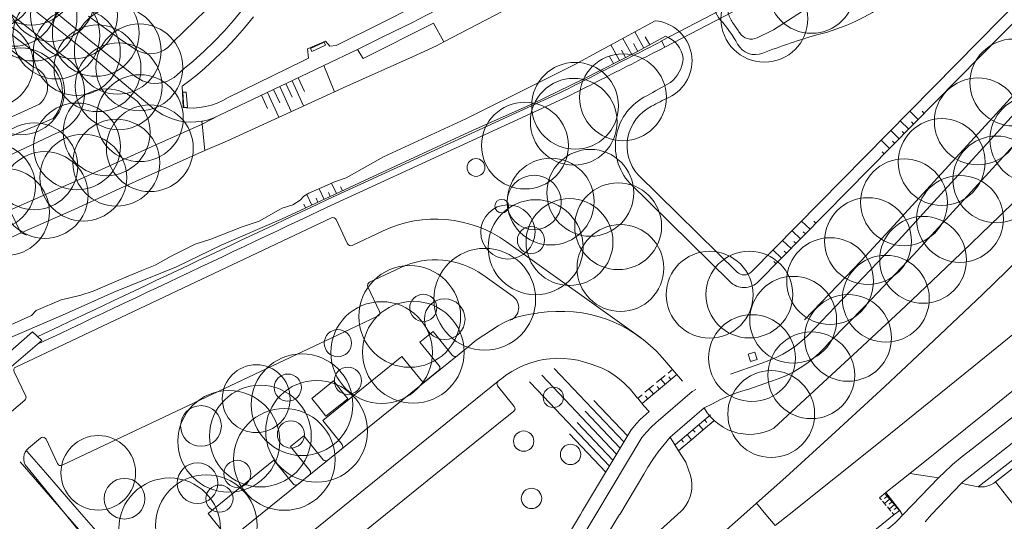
# Model space of a CAD drawing. Header units: metres. Extents: x 134994 to 136506, y 457393 to 459006.
# Tile 96 of 171: x 135424 to 135569, y 458199 to 458273. Entities that reach past the tile are written whole.
import ezdxf

# ---------------------------------------------------------------- set-up
doc = ezdxf.new("R2010")
doc.units = ezdxf.units.M
for name, color, linetype, lineweight in [('B-PV-GR-BOOM-G', 250, 'Continuous', 13), ('B-WE-GR-BOOM-S', 250, 'Continuous', 13), ('B-WE-GW_TALUDLIJNEN', 251, 'Continuous', 5), ('B-WE-KG_BEBOUWING', 251, 'Continuous', 20), ('B-WE-KG_ONDERGROND_REST', 251, 'Continuous', 5)]:
    doc.layers.add(name, color=color, linetype=linetype, lineweight=lineweight)

# ---------------------------------------------------------------- blocks, each defined once
blk = doc.blocks.new('SGR-BOOM_02')
blk.add_circle((0, 0), 6.4)

msp = doc.modelspace()

# ---------------------------------------------------------------- linework, layer by layer
at = {"layer": 'B-PV-GR-BOOM-G'}
for centre, radius in [((135490.94, 458251.18), 1.31), ((135499.51, 458246.02), 4), ((135499.73, 458239.42), 7), ((135494.74, 458245.48), 1), ((135495.64, 458241.67), 4), ((135499.04, 458240.46), 2), ((135492.23, 458231.75), 7.5), ((135481.17, 458229.21), 7.5), ((135483.17, 458230.48), 2), ((135486.33, 458228.81), 3), ((135477.03, 458223.89), 7.5), ((135481.7, 458223.94), 7.5), ((135470.58, 458225.27), 2), ((135465.3, 458216.19), 7.5), ((135458.55, 458217.08), 5), ((135472.06, 458219.72), 2), ((135463.2, 458218.72), 2), ((135459.16, 458211.57), 7.5), ((135467.44, 458212.27), 7.5), ((135502.34, 458217.28), 1.5), ((135454.51, 458210.8), 7.5), ((135450.41, 458213.06), 3), ((135462.69, 458208.12), 7.5), ((135463.66, 458211.81), 2), ((135435.27, 458206.15), 5.5), ((135497.97, 458210.82), 1.5), ((135504.88, 458208.87), 1.5), ((135449.9, 458204.63), 3), ((135455.76, 458206), 2), ((135451.19, 458198.36), 7.5), ((135439.13, 458202.33), 3), ((135445.79, 458197.89), 7.5), ((135453.13, 458202.35), 2), ((135499.12, 458202.38), 1.5)]:
    msp.add_circle(centre, radius, dxfattribs=at)
at = {"layer": 'B-WE-GW_TALUDLIJNEN'}
for p, q in [((135463.82, 458263.97), (135465.52, 458260.25)), ((135464.73, 458264.41), (135465.66, 458262.36)), ((135460.21, 458262.25), (135461.87, 458258.6)), ((135461.11, 458262.68), (135462.01, 458260.71)), ((135462.02, 458263.11), (135463.69, 458259.43)), ((135462.92, 458263.54), (135463.83, 458261.53)), ((135459.31, 458261.82), (135460.19, 458259.88)), ((135450.57, 458257.56), (135453.06, 458258.84)), ((135511.66, 458208.91), (135500.64, 458220.55)), ((135512.73, 458210.7), (135502.47, 458221.52)), ((135498.81, 458219.58), (135500, 458218.32)), ((135510.6, 458207.13), (135500, 458218.32)), ((135513.26, 458211.59), (135508.33, 458216.8)), ((135512.2, 458209.8), (135507.03, 458215.26)), ((135511.13, 458208.02), (135505.87, 458213.57)), ((135510.06, 458206.24), (135504.72, 458211.88))]:
    msp.add_line(p, q, dxfattribs=at)
at = {"layer": 'B-WE-GW_TALUDLIJNEN', "flags": 128}
for points in [[(135410.19, 458277.8), (135425.66, 458266.03), (135425.89, 458265.94), (135426.33, 458265.7), (135426.73, 458265.4), (135427.08, 458265.03), (135427.37, 458264.62), (135427.59, 458264.16), (135427.73, 458263.68), (135427.79, 458263.18), (135427.78, 458262.68), (135427.68, 458262.18), (135427.51, 458261.71), (135427.26, 458261.27), (135426.95, 458260.88), (135426.58, 458260.53), (135403.71, 458250.07)], [(135450.57, 458257.56), (135443.74, 458254.5), (135432.61, 458249.45), (135422.25, 458244.87)]]:
    msp.add_lwpolyline(points, dxfattribs=at)
at = {"layer": 'B-WE-KG_BEBOUWING', "flags": 128}
msp.add_lwpolyline([(135581.4, 458208.13), (135584.91, 458210.91), (135586.81, 458212.41), (135587.04, 458212.12), (135593.37, 458217.04), (135598.9, 458209.95), (135592.62, 458205.06), (135592.83, 458204.79), (135590.81, 458203.18), (135587.3, 458200.4), (135587.61, 458200), (135593.63, 458192.26), (135583.51, 458184.39), (135571.28, 458200), (135567.51, 458204.81), (135577.73, 458212.79)], close=True, dxfattribs=at)
at = {"layer": 'B-WE-KG_ONDERGROND_REST'}
for p, q in [((135486.19, 458269.69), (135500, 458276.91)), ((135515.66, 458268.77), (135514.33, 458271.17)), ((135513.89, 458267.84), (135512.57, 458270.21)), ((135514.78, 458268.3), (135514.13, 458269.46)), ((135518.87, 458270.52), (135514.73, 458268.27)), ((135516.54, 458269.25), (135515.88, 458270.43)), ((135473.48, 458268.58), (135468.5, 458266.21)), ((135514.73, 458268.27), (135506.83, 458264.26)), ((135512.1, 458266.94), (135510.81, 458269.26)), ((135512.99, 458267.39), (135512.38, 458268.49)), ((135511.21, 458266.49), (135510.63, 458267.52)), ((135468.5, 458266.21), (135466.15, 458265.09)), ((135470.09, 458262.34), (135468.5, 458266.21)), ((135466.15, 458265.09), (135453.06, 458258.84)), ((135506.83, 458264.26), (135499.29, 458260.55)), ((135499.29, 458260.55), (135490.51, 458256.67)), ((135450.51, 458258), (135450.57, 458257.56)), ((135450.57, 458257.56), (135450.99, 458253.66)), ((135490.51, 458256.67), (135474.51, 458249.28)), ((135624.13, 458253.2), (135562.65, 458204.79)), ((135474.51, 458249.28), (135462.25, 458243.54)), ((135468.54, 458246.48), (135467.81, 458248.05)), ((135470.36, 458247.33), (135469.64, 458248.85)), ((135471.26, 458247.76), (135470.99, 458248.33)), ((135466.73, 458245.64), (135465.99, 458247.21)), ((135467.64, 458246.06), (135467.37, 458246.64)), ((135469.45, 458246.91), (135469.18, 458247.48)), ((135465.83, 458245.21), (135465.56, 458245.79)), ((135462.25, 458243.54), (135453.38, 458239.74)), ((135424.69, 458241.21), (135423.89, 458241.52)), ((135453.38, 458239.74), (135446.79, 458236.54)), ((135446.79, 458236.54), (135437.55, 458232.77)), ((135437.55, 458232.77), (135430.44, 458229.61)), ((135430.44, 458229.61), (135414.97, 458222.97)), ((135490.97, 458225.69), (135494.2, 458227.81)), ((135564.97, 458204.1), (135590.26, 458223.89)), ((135515.41, 458216.37), (135520.53, 458220.64)), ((135517.54, 458219.45), (135518.82, 458220.52)), ((135519.25, 458220.87), (135519.89, 458221.41)), ((135519.67, 458219.93), (135519.35, 458220.31)), ((135519.89, 458221.41), (135521.37, 458219.65)), ((135515.84, 458218.03), (135517.12, 458219.09)), ((135517.97, 458218.5), (135517.65, 458218.89)), ((135518.82, 458219.22), (135518.18, 458219.98)), ((135514.77, 458217.14), (135515.41, 458217.67)), ((135516.26, 458217.08), (135515.94, 458217.46)), ((135517.12, 458217.79), (135516.48, 458218.56)), ((135517.44, 458213.52), (135522.8, 458218.15)), ((135522.8, 458218.15), (135523.32, 458218.46)), ((135515.69, 458216.03), (135516.46, 458215.17)), ((135525.78, 458216.34), (135524.57, 458215.72)), ((135515.13, 458214.01), (135516.46, 458215.17)), ((135524.57, 458215.72), (135519.55, 458211.39)), ((135525.51, 458214.69), (135520.34, 458210.33)), ((135517.44, 458213.52), (135516.76, 458212.87)), ((135520.81, 458209.41), (135526.06, 458213.85)), ((135523.78, 458213.24), (135524.43, 458212.47)), ((135525.08, 458213.02), (135523.78, 458211.93)), ((135524.64, 458213.97), (135524.97, 458213.58)), ((135526.06, 458213.85), (135525.51, 458213.38)), ((135522.06, 458211.78), (135522.71, 458211.02)), ((135523.35, 458211.57), (135522.06, 458210.47)), ((135522.92, 458212.51), (135523.24, 458212.13)), ((135519.55, 458211.39), (135518.67, 458210.32)), ((135521.63, 458210.11), (135520.81, 458209.41)), ((135521.2, 458211.05), (135521.52, 458210.67)), ((135551.36, 458203.26), (135554.87, 458206.07)), ((135554.87, 458206.07), (135559.11, 458205.39)), ((135559.11, 458205.39), (135559.36, 458205.64)), ((135559.11, 458205.39), (135553.88, 458200)), ((135562.51, 458204.65), (135558.1, 458200)), ((135562.65, 458204.79), (135562.51, 458204.65)), ((135562.51, 458204.65), (135563.23, 458204.42)), ((135563.23, 458204.42), (135564.97, 458204.1)), ((135550.43, 458202.46), (135551.36, 458203.26)), ((135553.3, 458200.63), (135551.19, 458203.11)), ((135551.36, 458203.26), (135553.41, 458200.61)), ((135532.29, 458201.66), (135530.41, 458200)), ((135532.29, 458201.66), (135533.67, 458200)), ((135550.69, 458202.15), (135550.43, 458202.46)), ((135551.4, 458201.33), (135550.87, 458201.95)), ((135551.89, 458202.28), (135551.13, 458201.64)), ((135551.54, 458202.7), (135551.16, 458202.37)), ((135552.6, 458201.46), (135551.84, 458200.81)), ((135552.24, 458201.87), (135551.86, 458201.55)), ((135533.67, 458200), (135535.04, 458198.36)), ((135537.1, 458200), (135535.04, 458198.36)), ((135552.56, 458200), (135544.63, 458193.57)), ((135552.1, 458200.5), (135551.57, 458201.12)), ((135552.54, 458199.98), (135552.28, 458200.29)), ((135552.95, 458201.05), (135552.57, 458200.72)), ((135553.41, 458200.61), (135552.57, 458200)), ((135553.74, 458200), (135553.41, 458200.61)), ((135553.79, 458199.9), (135553.74, 458200)), ((135553.88, 458200), (135553.79, 458199.9)), ((135558.1, 458200), (135557.12, 458198.9))]:
    msp.add_line(p, q, dxfattribs=at)
at = {"layer": 'B-WE-KG_ONDERGROND_REST', "flags": 128}
for points in [[(135680.17, 458379.4), (135675.58, 458374.34), (135647.14, 458343.21), (135616.04, 458309.12), (135584.91, 458275.1), (135553.21, 458240.41), (135539.78, 458226.37), (135538.95, 458225.59), (135538.07, 458224.88), (135537.15, 458224.23), (135536.17, 458223.65), (135535.16, 458223.14), (135534.12, 458222.7), (135533.05, 458222.33), (135532.92, 458222.29), (135528.46, 458220.68)], [(135682.46, 458377.37), (135677.89, 458372.36), (135649.34, 458341.15), (135618.26, 458307.17), (135587.16, 458273.02), (135555.44, 458238.31), (135548.32, 458230.79), (135542.98, 458225.37), (135542.39, 458224.7), (135541.55, 458223.83), (135540.65, 458223.03), (135539.7, 458222.29), (135538.71, 458221.61), (135537.67, 458221), (135536.59, 458220.46), (135535.48, 458219.99), (135534.34, 458219.6), (135531.16, 458218.51), (135530.78, 458218.41), (135529.48, 458218), (135528.22, 458217.52), (135526.98, 458216.97), (135525.78, 458216.34)], [(135567.61, 458259.08), (135585.37, 458278.61), (135597.98, 458292.44), (135606.1, 458301.28), (135614.16, 458309.99), (135621.59, 458318.16), (135662.29, 458362.71)], [(135448.71, 458266.41), (135447.95, 458265.79), (135446.89, 458264.86), (135446.43, 458264.47), (135445.92, 458264.14), (135445.36, 458263.88), (135444.78, 458263.7), (135444.18, 458263.59), (135443.58, 458263.57), (135442.97, 458263.62), (135442.38, 458263.76), (135441.8, 458263.97), (135441.27, 458264.25), (135440.82, 458264.56), (135440.17, 458265.03), (135434.24, 458269.74), (135425.04, 458277.35), (135401.02, 458295.92)], [(135615.15, 458292.48), (135608.61, 458285.4), (135602.01, 458278.37), (135595.36, 458271.39), (135588.64, 458264.47), (135581.87, 458257.61), (135575.04, 458250.8), (135568.16, 458244.05), (135561.22, 458237.35), (135554.23, 458230.72), (135547.17, 458224.14), (135542.76, 458220.07)], [(135620.82, 458289.1), (135614.11, 458281.83), (135607.35, 458274.61), (135600.53, 458267.45), (135593.66, 458260.34), (135586.72, 458253.29), (135579.73, 458246.29), (135572.68, 458239.35), (135565.58, 458232.47), (135558.42, 458225.65), (135551.2, 458218.89), (135543.93, 458212.18), (135536.61, 458205.53), (135532.29, 458201.66)], [(135500, 458285.05), (135495.49, 458282.4), (135490.94, 458279.83), (135486.35, 458277.32), (135481.73, 458274.89), (135477.06, 458272.52), (135470.33, 458269.17), (135469.4, 458269.05), (135468.77, 458269.82), (135466.1, 458268.69), (135466.27, 458267.28), (135465.35, 458266.83)], [(135421.84, 458252.79), (135429.11, 458256.25), (135429.26, 458256.31), (135429.91, 458256.6), (135430.52, 458256.97), (135431.08, 458257.4), (135431.59, 458257.89), (135432.04, 458258.44), (135432.43, 458259.03), (135432.75, 458259.67), (135432.99, 458260.33), (135433.16, 458261.02), (135433.25, 458261.73), (135433.26, 458262.43), (135433.19, 458263.14), (135433.04, 458263.84), (135432.82, 458264.51), (135432.52, 458265.15), (135432.15, 458265.76), (135431.71, 458266.32), (135431.21, 458266.82), (135430.66, 458267.27), (135430.07, 458267.65), (135411, 458282.91)], [(135500, 458282.9), (135492.94, 458278.65), (135488.36, 458276.13), (135483.75, 458273.68), (135481.48, 458272.51), (135477.32, 458270.49), (135474.28, 458268.97), (135473.48, 458268.58)], [(135450.51, 458258), (135449.67, 458257.89), (135448.83, 458257.87), (135447.98, 458257.93), (135447.15, 458258.07), (135446.34, 458258.28), (135445.55, 458258.58), (135444.79, 458258.94), (135444.07, 458259.38), (135443.5, 458259.79), (135433.37, 458268.31), (135421.11, 458278.2)], [(135518.75, 458268.91), (135530.03, 458274.79), (135529.54, 458275.72), (135518.27, 458269.83), (135518.75, 458268.91)], [(135451.11, 458274.38), (135446.27, 458269.68), (135445.92, 458269.24), (135445.5, 458268.85), (135445.04, 458268.52), (135444.53, 458268.26), (135443.99, 458268.08), (135443.44, 458267.97), (135442.87, 458267.94), (135442.3, 458267.99), (135441.75, 458268.12), (135441.22, 458268.33), (135440.85, 458268.53), (135438.7, 458269.95), (135433.81, 458273.49)], [(135456.54, 458274.47), (135455.2, 458272.84), (135453.8, 458271.27), (135452.34, 458269.74), (135450.82, 458268.28), (135449.25, 458266.87), (135448.71, 458266.41)], [(135419.81, 458272.77), (135427.82, 458266.69), (135428.12, 458266.43), (135428.6, 458265.94), (135429.01, 458265.4), (135429.36, 458264.81), (135429.63, 458264.19), (135429.83, 458263.54), (135429.96, 458262.87), (135430, 458262.19), (135429.97, 458261.51), (135429.85, 458260.84), (135429.66, 458260.18), (135429.39, 458259.56), (135429.05, 458258.97), (135428.64, 458258.42), (135414.89, 458252.63)], [(135458.15, 458273.39), (135456.83, 458271.77), (135455.45, 458270.2), (135454.01, 458268.69), (135452.51, 458267.23), (135450.96, 458265.83), (135449.88, 458264.91)], [(135486.19, 458269.69), (135484.66, 458272.44), (135474.31, 458267.27), (135473.48, 458268.58)], [(135517.33, 458272.8), (135505.4, 458266.32), (135500, 458263.62)], [(135426.34, 458226.24), (135427.93, 458226.99), (135429.51, 458227.74), (135431.1, 458228.49), (135432.68, 458229.24), (135434.27, 458229.99), (135435.85, 458230.74), (135437.44, 458231.49), (135439.02, 458232.24), (135440.61, 458232.99), (135442.19, 458233.74), (135443.77, 458234.49), (135445.36, 458235.24), (135446.94, 458235.99), (135448.53, 458236.74), (135450.11, 458237.49), (135451.7, 458238.24), (135453.28, 458238.99), (135454.87, 458239.74), (135456.45, 458240.49), (135458.04, 458241.24), (135459.62, 458241.99), (135461.21, 458242.74), (135462.79, 458243.49), (135464.38, 458244.24), (135465.96, 458244.99), (135467.55, 458245.74), (135469.13, 458246.49), (135469.13, 458246.49), (135469.13, 458246.49), (135503.41, 458262.23), (135503.96, 458262.51), (135504.51, 458262.79), (135505.06, 458263.07), (135505.61, 458263.35), (135506.16, 458263.63), (135506.71, 458263.91), (135507.26, 458264.19), (135507.81, 458264.47), (135508.36, 458264.75), (135508.91, 458265.03), (135509.46, 458265.31), (135510.01, 458265.59), (135510.56, 458265.87), (135511.11, 458266.14), (135511.66, 458266.42), (135512.21, 458266.7), (135512.76, 458266.98), (135513.31, 458267.26), (135513.87, 458267.54), (135514.42, 458267.82), (135514.97, 458268.1), (135515.52, 458268.38), (135516.07, 458268.66), (135516.62, 458268.94), (135517.17, 458269.22), (135517.72, 458269.5), (135518.27, 458269.78), (135518.27, 458269.78), (135518.27, 458269.78)], [(135468.78, 458269.23), (135466.74, 458268.28), (135466.53, 458268.73), (135468.57, 458269.68), (135468.78, 458269.23)], [(135486.19, 458269.69), (135485.13, 458269.14), (135481.6, 458267.49), (135471.92, 458263.17), (135470.09, 458262.34)], [(135426.4, 458225.16), (135428, 458225.92), (135429.6, 458226.67), (135431.2, 458227.43), (135432.8, 458228.19), (135434.39, 458228.94), (135435.99, 458229.7), (135437.59, 458230.46), (135439.19, 458231.21), (135440.79, 458231.97), (135442.39, 458232.72), (135443.99, 458233.48), (135445.58, 458234.24), (135447.18, 458234.99), (135448.78, 458235.75), (135450.38, 458236.51), (135451.98, 458237.26), (135453.58, 458238.02), (135455.17, 458238.78), (135456.77, 458239.53), (135458.37, 458240.29), (135459.97, 458241.05), (135461.57, 458241.8), (135463.17, 458242.56), (135464.76, 458243.32), (135466.36, 458244.07), (135467.96, 458244.83), (135469.56, 458245.59), (135469.56, 458245.59), (135469.56, 458245.59), (135503.84, 458261.33), (135504.4, 458261.61), (135504.95, 458261.89), (135505.5, 458262.17), (135506.05, 458262.45), (135506.61, 458262.73), (135507.16, 458263.01), (135507.71, 458263.29), (135508.26, 458263.57), (135508.82, 458263.86), (135509.37, 458264.14), (135509.92, 458264.42), (135510.47, 458264.7), (135511.03, 458264.98), (135511.58, 458265.26), (135512.13, 458265.54), (135512.68, 458265.82), (135513.24, 458266.1), (135513.79, 458266.38), (135514.34, 458266.66), (135514.89, 458266.95), (135515.45, 458267.23), (135516, 458267.51), (135516.55, 458267.79), (135517.1, 458268.07), (135517.66, 458268.35), (135518.21, 458268.63), (135518.76, 458268.91), (135518.76, 458268.91), (135518.76, 458268.91)], [(135465.35, 458266.83), (135454.41, 458261.48), (135453.63, 458261.04), (135452.81, 458260.67), (135451.96, 458260.37), (135451.08, 458260.15), (135450.19, 458260), (135449.29, 458259.94), (135448.39, 458259.95), (135448.29, 458259.96), (135447.8, 458260), (135447.62, 458263.15), (135448.76, 458264.02), (135449.88, 458264.91)], [(135426.1, 458230.07), (135429.82, 458231.67), (135430.88, 458231.9), (135432.69, 458232.36), (135434.5, 458232.94), (135439.69, 458235.15), (135441.67, 458236), (135443.67, 458236.77), (135446.02, 458238.11), (135449.56, 458239.88), (135451.88, 458240.59), (135456.46, 458242.43), (135458.98, 458243.28), (135461.83, 458244.88), (135462.37, 458245.18), (135463.95, 458245.66), (135465.03, 458246.34), (135465.54, 458246.97), (135466.31, 458247.39), (135469.01, 458248.59), (135470.1, 458249.05), (135471.8, 458249.67), (135477.32, 458252.74), (135489.43, 458258.33), (135500, 458263.62)], [(135447.9, 458260.03), (135447.74, 458262.27), (135448.24, 458262.3), (135448.4, 458260.06), (135447.9, 458260.03)], [(135470.09, 458262.34), (135454.29, 458255.13), (135450.99, 458253.66)], [(135554.87, 458206.07), (135567.06, 458215.83), (135579.2, 458225.66), (135591.29, 458235.54), (135603.33, 458245.49), (135615.32, 458255.5), (135624.11, 458262.91)], [(135453.06, 458258.84), (135452.3, 458258.49), (135451.5, 458258.22), (135450.68, 458258.03), (135450.51, 458258)], [(135539.35, 458228.69), (135544.24, 458233.79), (135547.7, 458237.43), (135552.53, 458242.61), (135567.61, 458259.08)], [(135537.1, 458200), (135550.74, 458210.9), (135564.33, 458221.87), (135577.87, 458232.9), (135591.36, 458243.99), (135604.79, 458255.14), (135605.1, 458255.4)], [(135423.89, 458241.52), (135431.69, 458244.97), (135438.46, 458248.07), (135450.99, 458253.66)], [(135422.25, 458244.87), (135423.83, 458241.54), (135423.89, 458241.52)], [(135423.89, 458241.52), (135419.09, 458239.37), (135408.36, 458234.33), (135409.58, 458231.93)], [(135597.1, 458235.52), (135564.05, 458209.68)], [(135426.1, 458230.07), (135425.44, 458229.37), (135421.39, 458227.53), (135413.18, 458223.9), (135412.14, 458226.45)], [(135494.2, 458227.81), (135495.09, 458228.31), (135496.01, 458228.74), (135496.97, 458229.09), (135497.95, 458229.37), (135498.95, 458229.57), (135499.96, 458229.7), (135500, 458229.7)], [(135519.89, 458221.41), (135518.41, 458223.13), (135517.54, 458224.07), (135516.62, 458224.95), (135515.64, 458225.77), (135514.62, 458226.52), (135513.55, 458227.21), (135512.44, 458227.84), (135511.5, 458228.29), (135510.3, 458228.76), (135509.08, 458229.16), (135507.84, 458229.48), (135506.57, 458229.72), (135505.3, 458229.88), (135504.02, 458229.96), (135502.73, 458229.96), (135501.45, 458229.89), (135500.17, 458229.73), (135500, 458229.7)], [(135412.11, 458221.37), (135416.58, 458221.23), (135419.81, 458221.91), (135425.59, 458226.96), (135426.96, 458225.66), (135421.8, 458221.22), (135418.62, 458218.47), (135417.92, 458214.49)], [(135444.15, 458187.84), (135489.72, 458224.68)], [(135489.72, 458224.68), (135490.97, 458225.69)], [(135532.04, 458223.95), (135531.06, 458223.65), (135531.42, 458222.56), (135532.39, 458222.86), (135532.04, 458223.95)], [(135472.03, 458217.08), (135469.92, 458219.72), (135466.73, 458217.1), (135467.76, 458215.85)], [(135513.5, 458218.68), (135513.49, 458218.69)], [(135514.77, 458217.14), (135514.76, 458217.16), (135513.5, 458218.68)], [(135542.76, 458220.07), (135534.85, 458212.72)], [(135467.76, 458215.85), (135468.83, 458214.49)], [(135472.03, 458217.07), (135468.82, 458214.49)], [(135515.69, 458216.03), (135514.77, 458217.14)], [(135526.06, 458213.85), (135525.51, 458214.41), (135525.02, 458215.02), (135524.57, 458215.72)], [(135500.45, 458191.35), (135501.18, 458192.03), (135501.86, 458192.76), (135502.41, 458193.47), (135506.32, 458200), (135506.66, 458200.57), (135513.8, 458212.48), (135514.6, 458213.44), (135515.13, 458214.01)], [(135508.6, 458200), (135515.39, 458211.34), (135516.05, 458212.13), (135516.76, 458212.87)], [(135534.85, 458212.72), (135534.14, 458212.39), (135533.41, 458212.13), (135532.64, 458211.95), (135531.87, 458211.84), (135531.09, 458211.82), (135530.31, 458211.88), (135529.54, 458212.01), (135528.79, 458212.22), (135528.06, 458212.51), (135527.37, 458212.88), (135526.71, 458213.31), (135526.11, 458213.8), (135526.06, 458213.85)], [(135577.73, 458212.79), (135567.28, 458204.65), (135566.84, 458204.39), (135566.37, 458204.21), (135565.87, 458204.1), (135565.37, 458204.07), (135564.97, 458204.1)], [(135512.14, 458200), (135515.69, 458205.96), (135516.27, 458206.99), (135517, 458208.14), (135517.8, 458209.25), (135518.67, 458210.32)], [(135519.55, 458211.39), (135520.81, 458209.41)], [(135424.76, 458209.34), (135427.48, 458206.18), (135431.83, 458201.18), (135436.29, 458196.05), (135437.84, 458194.18), (135439.56, 458192.03)], [(135520.81, 458209.41), (135521.89, 458207.71), (135522.55, 458205.78)], [(135564.05, 458209.68), (135562.6, 458208.56), (135561.19, 458207.37), (135559.84, 458206.11), (135559.36, 458205.64)], [(135423.73, 458207.75), (135434.92, 458194.88), (135436.45, 458193.04), (135437.94, 458191.17), (135438.15, 458190.89)], [(135522.55, 458205.78), (135522.69, 458205.13), (135522.75, 458204.47), (135522.73, 458203.81), (135522.63, 458203.16), (135522.45, 458202.52), (135522.2, 458201.91), (135521.88, 458201.34), (135521.49, 458200.8), (135521.25, 458200.54)], [(135530.41, 458200), (135521.01, 458191.72), (135515.16, 458186.59), (135509.25, 458181.52), (135504.13, 458177.2), (135500, 458173.82)], [(135508.6, 458200), (135504.08, 458192.47), (135503.52, 458191.75), (135502.85, 458191.02), (135502.17, 458190.39)], [(135505.31, 458189.11), (135506.53, 458190.85), (135512.07, 458200)], [(135520.65, 458200), (135517.1, 458196.81), (135512.9, 458193.14), (135508.65, 458189.53), (135508.04, 458189.03)], [(135521.25, 458200.54), (135520.66, 458200)], [(135544.93, 458192.49), (135551.3, 458197.65), (135552.04, 458198.18), (135552.74, 458198.77), (135553.38, 458199.42), (135553.86, 458200)]]:
    msp.add_lwpolyline(points, dxfattribs=at)
for points in [[(135517.33, 458272.8, -0.771777), (135519.34, 458261.52, 0.002624), (135516.82, 458260.21, 0.49192), (135514.82, 458250.11), (135529.41, 458235.76, 0.41411), (135531.53, 458235.77), (135641.9, 458347.86)], [(135518.87, 458270.52, -0.292628), (135521.47, 458267.25, -0.206576), (135519.61, 458263.69, 0.002826), (135516.11, 458261.76, 0.499378), (135513.59, 458248.87), (135528.36, 458234.34, 0.414214), (135532.6, 458234.37), (135607.75, 458310.75), (135643.1, 458346.67)], [(135480.58, 458236.77), (135475.25, 458234.25, 0.414214), (135475.01, 458233.59), (135476.73, 458229.95, -0.414211), (135476.5, 458229.29), (135472.39, 458227.34), (135429.95, 458207.27, -0.414214), (135429.28, 458207.51), (135427.57, 458211.12, 0.414214), (135426.9, 458211.36), (135426.73, 458211.28), (135424.99, 458209.8, 0.40817), (135424.73, 458207.01), (135440.96, 458187.12)], [(135454.26, 458196.65), (135451.44, 458200.16), (135461.15, 458208.02), (135463.97, 458204.52, 0.414214), (135464.67, 458204.45), (135466.36, 458205.81, 0.414094), (135466.44, 458206.51), (135463.61, 458210.01), (135465.57, 458211.59), (135468.39, 458208.09, 0.41422), (135469.09, 458208.01), (135471.12, 458209.65, 0.414214), (135471.19, 458210.35), (135468.37, 458213.86), (135480.03, 458223.3), (135482.85, 458219.8, 0.414214), (135483.55, 458219.72), (135485.42, 458221.23, 0.414214), (135485.5, 458221.93), (135482.68, 458225.44), (135484.62, 458227.01), (135487.45, 458223.49, 0.414214), (135488.16, 458223.42, 0.414214)], [(135513.49, 458218.69), (135512.8, 458219.39), (135512.05, 458220.03), (135511.25, 458220.61), (135510.41, 458221.12), (135509.53, 458221.56), (135508.62, 458221.93), (135507.92, 458222.15), (135506.95, 458222.49), (135505.95, 458222.74), (135504.93, 458222.92), (135503.9, 458223.02), (135502.87, 458223.04), (135501.84, 458222.98), (135500.82, 458222.84), (135500, 458222.67), (135499.01, 458222.39), (135498.04, 458222.03), (135497.1, 458221.6), (135496.2, 458221.1), (135495.34, 458220.53), (135494.92, 458220.21), (135494.22, 458219.69, 0.426133), (135494.13, 458218.98), (135496.58, 458215.92, -0.414214), (135496.51, 458215.22), (135485.01, 458205.98), (135477.6, 458200), (135465.78, 458190.46)], [(135449.16, 458177.93), (135449.11, 458178), (135447.84, 458179.66, -0.406667), (135448.16, 458182.43), (135494.22, 458219.69)]]:
    msp.add_lwpolyline(points, format="xyb", dxfattribs=at)
at = {"layer": 'B-WE-KG_ONDERGROND_REST'}
for points in [[(135574.18, 458299.2, 0.009645), (135562.64, 458291.5, 0.002351), (135555.5, 458286.08, -0.04411), (135541.13, 458275.57), (135534.81, 458271.49, 0.001911), (135532.38, 458270.31, -0.381892), (135529.81, 458271.02, 0.018811), (135528.87, 458272.37, -0.061258), (135528.11, 458273.88, -0.160616), (135528.57, 458275.9)], [(135527.7, 458278.55, 0.462384), (135526.94, 458272.96, -0.053459), (135529.49, 458269.35, 0.375752), (135533.21, 458268.03, -0.025988), (135541.35, 458270.77, 0.199586), (135559.49, 458284.11)], [(135515.17, 458226.1), (135495.43, 458240.21, 0.272032), (135477.26, 458241.84), (135472.69, 458239.68, -0.414214), (135472.02, 458239.92), (135470.32, 458243.51, 0.414211), (135469.65, 458243.75), (135423.1, 458221.73, 0.414225), (135422.86, 458221.06), (135424.57, 458217.46, -0.339033), (135424.44, 458216.87), (135419.5, 458212.67)], [(135495.99, 458228.66, 0.591873), (135496.4, 458232.14), (135491.94, 458235.33, 0.272032), (135479.83, 458236.42)]]:
    msp.add_lwpolyline(points, format="xyb", dxfattribs=at)
for points in [[(135556.13, 458258.27), (135554.88, 458259.47)], [(135556.99, 458259.16), (135556.68, 458259.47)], [(135554.72, 458256.85), (135553.48, 458258.05)], [(135555.43, 458257.57), (135555.12, 458257.89)], [(135553.32, 458255.42), (135552.07, 458256.62)], [(135554.05, 458256.17), (135553.74, 458256.48)], [(135551.91, 458254), (135550.67, 458255.19)], [(135552.64, 458254.74), (135552.33, 458255.05)], [(135551.12, 458253.19), (135550.8, 458253.5)], [(135540.18, 458242.07), (135538.93, 458243.27)], [(135541.05, 458242.95), (135540.73, 458243.27)], [(135538.77, 458240.64), (135537.53, 458241.84)], [(135539.49, 458241.37), (135539.17, 458241.68)], [(135535.97, 458237.79), (135534.72, 458238.99)], [(135537.37, 458239.22), (135536.13, 458240.42)], [(135538.11, 458239.96), (135537.79, 458240.27)], [(135536.7, 458238.53), (135536.38, 458238.84)], [(135535.17, 458236.98), (135534.85, 458237.29)]]:
    msp.add_lwpolyline(points, dxfattribs=at)

# ---------------------------------------------------------------- block references
at = {"layer": 'B-WE-GR-BOOM-S'}
for p in [(135419.55, 458278.06), (135425.4, 458278.57), (135428.37, 458276.17), (135540.4, 458277.36), (135422.78, 458275.45), (135425.73, 458273.29), (135431.68, 458273.62), (135533.45, 458273.11), (135429.09, 458270.64), (135434.9, 458271.02), (135432.11, 458268.21), (135438.14, 458268.38), (135419.3, 458266.34), (135435.15, 458265.81), (135441.33, 458265.94), (135438.27, 458263.15), (135570.15, 458263.71), (135423.87, 458262.4), (135505.55, 458260.27), (135512.6, 458261.53), (135441.39, 458258.45), (135505.35, 458257.92), (135564.9, 458257.98), (135436.5, 458256.36), (135498.16, 458254.41), (135573.07, 458255.32), (135432.13, 458254.28), (135442.87, 458254.02), (135437.94, 458251.88), (135559.58, 458251.98), (135425.83, 458251.35), (135433.06, 458249.68), (135567.64, 458249.41), (135419.59, 458248.39), (135427.37, 458247.12), (135507.79, 458247.44), (135501.95, 458246.15), (135554.03, 458246.04), (135421.66, 458244.6), (135562.28, 458243.59), (135511.89, 458242.52), (135504.72, 458240.18), (135548.72, 458240.32), (135556.84, 458237.56), (135512.23, 458236.35), (135543.13, 458234.42), (135525.38, 458232.42), (135531.23, 458232.44), (135551.35, 458231.82), (135537.69, 458228.72), (135545.78, 458226.05), (135531.61, 458223.07), (135540.36, 458220.54), (135534.45, 458214.82)]:
    msp.add_blockref('SGR-BOOM_02', p, dxfattribs=at)

doc.saveas('drawing.dxf')
